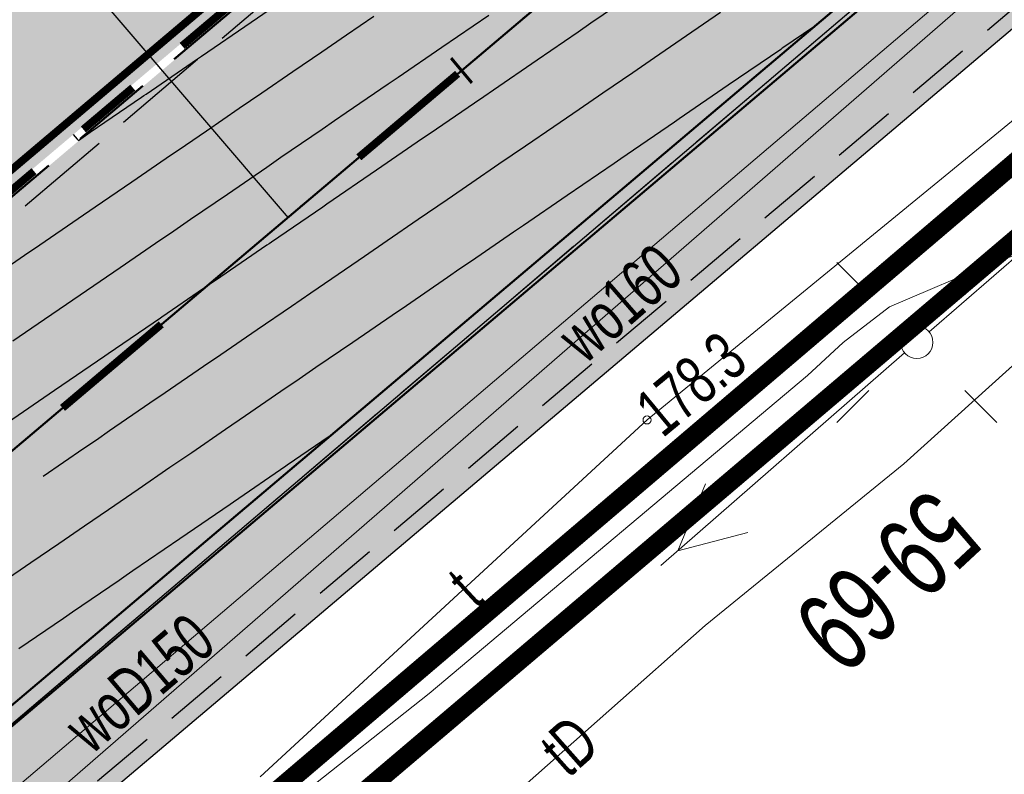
# Model space of a CAD drawing. Header units: metres. Extents: x 7429064 to 7431133, y 5709479 to 5714472.
# Tile 129 of 176: x 7429742 to 7429757, y 5710054 to 5710065. Entities that reach past the tile are written whole.
import ezdxf
from ezdxf.enums import TextEntityAlignment as Align

# ---------------------------------------------------------------- set-up
doc = ezdxf.new("R2010")
doc.units = ezdxf.units.M
for name, pattern in [('1', [0]), ('2_KTCR02', [1.5, 1, -0.5]), ('2_KTJZ01', [2, 1.5, -0.5]), ('2_KTKR01', [0]), ('3_14', [1, -1]), ('3_KTCR02', [1.5, 1, -0.5]), ('3_KTJZ01', [2, 1.5, -0.5]), ('3_KTKR01', [0]), ('4_SUPE_01', [0]), ('4_SUPT_01', [0]), ('4_SUPW_01', [0]), ('7_1', [0]), ('7_SUPE_01', [0]), ('7_SUPT_01', [0]), ('7_SUPW_01', [0]), ('CENTER2', [1.125, 0.75, -0.125, 0.125, -0.125]), ('DASHED', [19.05, 12.7, -6.35]), ('HIDDEN', [0.375, 0.25, -0.125])]:
    doc.linetypes.add(name, pattern=pattern)
for name, color, linetype in [('_1_Mapa', 7, 'Continuous'), ('_1_X-REFY', 7, 'Continuous'), ('C-DROGI-SYTUACJA-ETYKIETY', 7, 'Continuous'), ('C-TEREN', 7, 'Continuous'), ('D_1_LINIA_OPIS_ZJAZDY', 7, 'Continuous'), ('zzz.gaHSDomyslna', 7, 'Continuous')]:
    doc.layers.add(name, color=color, linetype=linetype)
doc.layers.add('_Brudnopis', color=22, linetype='Continuous', lineweight=50, plot=False)
for name, color, linetype, lineweight in [('_D_7_PAS DROGOWY-LINIA ROZGR TEREN INW', 222, 'HIDDEN', 50), ('_D_7_TEREN NIEZBEDNY DLA OB_BUD', 252, 'HIDDEN', 50), ('_D_8_Wymiary', 7, 'Continuous', 20), ('D_1_LINIA_KRAWĘŻNIK_BET_20_30 WYN 12 CM - III', 7, 'Continuous', 50), ('EADTD_T_0', 252, 'Continuous', 25), ('gaPoziome', 7, 'Continuous', 30), ('KRAWĘŻNIK BETONOWY 12_25 WYN 0 CM', 250, 'DASHED', 50), ('KTCR_L_1', 252, '2_KTCR02', 30), ('KTJZ_L_0', 252, '2_KTJZ01', 30), ('KTKR_L_0', 252, '2_KTKR01', 30), ('SUPE_L_3', 252, '4_SUPE_01', 18), ('SUPT_E_T_0', 252, 'Continuous', 15), ('SUPT_L_0', 252, '4_SUPT_01', 18), ('SUPW_E_T_0', 252, 'Continuous', 15), ('SUPW_L_0', 252, '4_SUPW_01', 18), ('SUSM_T_0', 252, 'Continuous', 18), ('SUSM_T_3', 252, 'Continuous', 18), ('SUTT_T_0', 252, 'Continuous', 18)]:
    doc.layers.add(name, color=color, linetype=linetype, lineweight=lineweight)
doc.layers.add('D_1_LINIA_OBRZEŻE_BET_6x30cm - III', color=24, linetype='Continuous', lineweight=30, transparency=0.3)
doc.layers.add('D_2_HECZ_CHODNIK_KOSTKA', color=7, linetype='Continuous', lineweight=0, true_color=0xf7f588, transparency=0.35)
doc.layers.add('D_2_HECZ_JEZDNIA KR3- NOWA KONSTRUKCJA', color=7, linetype='Continuous', lineweight=13, true_color=0x99e6ff, transparency=0.3)
doc.layers.add('DZIALKA_L_0', color=7, linetype='1', lineweight=40, true_color=0x008000)
doc.layers.add('HECZ DROGI ROWEROWE', color=7, linetype='Continuous', lineweight=13, true_color=0xff8a8a)

# ---------------------------------------------------------------- blocks, each defined once
blk = doc.blocks.new('7_SUSM04_01')
at = {"linetype": 'Continuous'}
blk.add_circle((0, 0), 0.25, dxfattribs=at)
blk = doc.blocks.new('7_SUSM01_01')
at = {"linetype": 'Continuous'}
for p, q in [((-0.742, 0.742), (-1.237, 1.237)), ((0.742, 0.742), (1.237, 1.237)), ((-0.742, -0.742), (-1.237, -1.237)), ((0.742, -0.742), (1.237, -1.237))]:
    blk.add_line(p, q, dxfattribs=at)
blk = doc.blocks.new('7_SUPS01_07')
at = {"linetype": 'Continuous'}
blk.add_circle((0, 0), 0.0625, dxfattribs=at)
blk = doc.blocks.new('X-ref_MDCP_Szara')
at = {"layer": 'DZIALKA_L_0', "linetype": '1'}
blk.add_line((7429668.8, 5709988.15), (7429832.91, 5710127.96), dxfattribs=at)
at = {"layer": 'KTCR_L_1', "linetype": '3_14'}
blk.add_line((7429760.82, 5710071.04), (7429737.95, 5710051.59), dxfattribs=at)
at = {"layer": 'KTCR_L_1', "linetype": '3_KTCR02'}
blk.add_line((7429761.9, 5710069.83), (7429738.93, 5710050.44), dxfattribs=at)
at = {"layer": 'KTJZ_L_0', "linetype": '3_KTJZ01'}
for p, q in [((7429734.06, 5710056.12), (7429756.74, 5710075.42)), ((7429760.82, 5710071.04), (7429737.95, 5710051.59))]:
    blk.add_line(p, q, dxfattribs=at)
at = {"layer": 'KTKR_L_0', "linetype": '3_KTKR01'}
blk.add_line((7429760.82, 5710071.04), (7429737.95, 5710051.59), dxfattribs=at)
at = {"layer": 'SUPE_L_3', "linetype": '7_SUPE_01'}
for p, q in [((7429755.649, 5710060.654), (7429759.429, 5710063.926)), ((7429756.68, 5710061.74), (7429757.78, 5710062.09)), ((7429755.04, 5710061.04), (7429756.68, 5710061.74)), ((7429754.32, 5710060.49), (7429755.04, 5710061.04)), ((7429753.77, 5710059.98), (7429754.32, 5710060.49)), ((7429751.504, 5710057.038), (7429755.272, 5710060.326)), ((7429747.92, 5710055.06), (7429753.77, 5710059.98)), ((7429751.768, 5710057.268), (7429752.193, 5710058.303)), ((7429751.768, 5710057.268), (7429752.85, 5710057.549)), ((7429743.36, 5710051.45), (7429747.92, 5710055.06))]:
    blk.add_line(p, q, dxfattribs=at)
at = {"layer": 'SUPT_L_0', "linetype": '7_SUPT_01'}
for p, q in [((7429751.29, 5710059.29), (7429758.01, 5710064.8)), ((7429758.18, 5710061.25), (7429755.26, 5710058.61)), ((7429745.31, 5710053.77), (7429751.29, 5710059.29)), ((7429755.26, 5710058.61), (7429752.19, 5710056.11)), ((7429752.19, 5710056.11), (7429747.58, 5710052.03))]:
    blk.add_line(p, q, dxfattribs=at)
at = {"layer": 'SUPW_L_0', "linetype": '7_SUPW_01'}
for p, q in [((7429732.87, 5710045.46), (7429791, 5710095.98)), ((7429782.65, 5710088.59), (7429746.521, 5710057.841)), ((7429746.521, 5710057.841), (7429725.657, 5710040.114))]:
    blk.add_line(p, q, dxfattribs=at)
at = {"layer": 'SUPW_L_0', "linetype": '7_1'}
for p, q in [((7429732.87, 5710045.46), (7429791, 5710095.98)), ((7429746.521, 5710057.841), (7429782.65, 5710088.59)), ((7429725.657, 5710040.114), (7429746.521, 5710057.841))]:
    blk.add_line(p, q, dxfattribs=at)
at = {"layer": 'SUSM_T_0'}
blk.add_blockref('7_SUSM01_01', (7429755.46, 5710060.49), dxfattribs=at)
at = {"layer": 'SUSM_T_3', "rotation": 172.5299946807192}
blk.add_blockref('7_SUSM04_01', (7429755.46, 5710060.49), dxfattribs=at)
at = {"layer": 'SUTT_T_0'}
blk.add_blockref('7_SUPS01_07', (7429751.29, 5710059.29), dxfattribs=at)
at = {"layer": 'EADTD_T_0', "width": 0.7}
blk.add_text('59-69', height=1.25, rotation=222.9862, dxfattribs=at).set_placement((7429754.582, 5710057.251), align=Align.CENTER)
at = {"layer": 'SUPT_E_T_0', "width": 0.7}
for s, rotation, p in [('t', 42.7094, (7429748.474, 5710056.691)), ('tD', 41.5099, (7429750.089, 5710054.251))]:
    blk.add_text(s, height=0.75, rotation=rotation, dxfattribs=at).set_placement(p, align=Align.MIDDLE)
at = {"layer": 'SUPW_E_T_0', "width": 0.7}
for s, rotation, p in [('wo160', 40.9935, (7429750.866, 5710061.1)), ('woD150', 40.3524, (7429743.439, 5710055.222))]:
    blk.add_text(s, height=0.75, rotation=rotation, dxfattribs=at).set_placement(p, align=Align.MIDDLE)
at = {"layer": 'SUTT_T_0', "width": 0.7}
blk.add_text('178.3', height=0.75, rotation=39.5722, dxfattribs=at).set_placement((7429751.29, 5710059.29), align=Align.MIDDLE_LEFT)
blk = doc.blocks.new('*U286')
at = {"layer": 'zzz.gaHSDomyslna', "color": 140}
for points in [[(59.416, 50.535, 0.12, 0.12, 0), (60.942, 51.826, 0.12, 0.12, 0)], [(54.835, 46.659, 0.12, 0.12, 0), (56.362, 47.951, 0.12, 0.12, 0)]]:
    blk.add_lwpolyline(points, format="xyseb", dxfattribs=at)
blk = doc.blocks.new('gaHSPos')
at = {"color": 0, "linetype": 'Continuous', "lineweight": 0}
blk.add_point((0, 0), dxfattribs=at)
blk = doc.blocks.new('*U248')
at = {"layer": 'zzz.gaHSDomyslna', "color": 140}
for points in [[(5.267, 4.613, 0.12, 0.12, 0), (-0.078, 0.092, 0.12, 0.12, 0)], [(4.658, 3.784, 0.12, 0.12, 0), (5.422, 4.43, 0.12, 0.12, 0)], [(3.131, 2.492, 0.12, 0.12, 0), (3.895, 3.138, 0.12, 0.12, 0)], [(1.604, 1.2, 0.12, 0.12, 0), (2.368, 1.846, 0.12, 0.12, 0)], [(0.078, -0.092, 0.12, 0.12, 0), (0.841, 0.554, 0.12, 0.12, 0)]]:
    blk.add_lwpolyline(points, format="xyseb", dxfattribs=at)
at = {"color": 140}
for p in [(5.344, 4.521), (0, 0)]:
    blk.add_blockref('gaHSPos', p, dxfattribs=at)
blk = doc.blocks.new('X-ref_SOR')
at = {"layer": 'gaPoziome'}
for name, p in [('*U286', (7429687.419, 5710012.817)), ('*U248', (7429740.972, 5710062.583))]:
    blk.add_blockref(name, p, dxfattribs=at)
blk = doc.blocks.new('x-ref_warstwice')
at = {"layer": 'C-TEREN', "color": 46, "linetype": 'Continuous', "lineweight": 30}
for p, q in [((7429752.424, 5710065.589, 179.3), (7429751.899, 5710065.229, 179.3)), ((7429751.899, 5710065.229, 179.3), (7429751.407, 5710064.892, 179.3)), ((7429751.407, 5710064.892, 179.3), (7429751.069, 5710064.66, 179.3)), ((7429751.069, 5710064.66, 179.3), (7429750.605, 5710064.343, 179.3)), ((7429750.605, 5710064.343, 179.3), (7429750.24, 5710064.092, 179.3)), ((7429750.24, 5710064.092, 179.3), (7429749.849, 5710063.825, 179.3)), ((7429749.849, 5710063.825, 179.3), (7429749.411, 5710063.524, 179.3)), ((7429749.411, 5710063.524, 179.3), (7429749.001, 5710063.244, 179.3)), ((7429749.001, 5710063.244, 179.3), (7429748.582, 5710062.956, 179.3)), ((7429748.582, 5710062.956, 179.3), (7429748.199, 5710062.694, 179.3)), ((7429748.199, 5710062.694, 179.3), (7429747.752, 5710062.388, 179.3)), ((7429747.752, 5710062.388, 179.3), (7429747.274, 5710062.06, 179.3)), ((7429747.274, 5710062.06, 179.3), (7429746.923, 5710061.82, 179.3)), ((7429746.923, 5710061.82, 179.3), (7429746.416, 5710061.472, 179.3)), ((7429746.416, 5710061.472, 179.3), (7429746.094, 5710061.252, 179.3)), ((7429746.094, 5710061.252, 179.3), (7429745.793, 5710061.046, 179.3)), ((7429745.793, 5710061.046, 179.3), (7429745.265, 5710060.684, 179.3)), ((7429745.265, 5710060.684, 179.3), (7429744.699, 5710060.296, 179.3)), ((7429744.699, 5710060.296, 179.3), (7429744.435, 5710060.116, 179.3)), ((7429744.435, 5710060.116, 179.3), (7429743.84, 5710059.708, 179.3)), ((7429743.84, 5710059.708, 179.3), (7429743.606, 5710059.548, 179.3)), ((7429743.606, 5710059.548, 179.3), (7429742.982, 5710059.12, 179.3)), ((7429742.982, 5710059.12, 179.3), (7429742.777, 5710058.979, 179.3)), ((7429742.777, 5710058.979, 179.3), (7429742.585, 5710058.848, 179.3)), ((7429742.585, 5710058.848, 179.3), (7429741.955, 5710058.417, 179.3))]:
    blk.add_line(p, q, dxfattribs=at)
at = {"layer": 'C-TEREN', "color": 42, "linetype": 'HIDDEN', "lineweight": 25, "ltscale": 10}
for points, elevation in [([(7429742.421, 5710063.704), (7429742.482, 5710063.633), (7429742.499, 5710063.613), (7429742.681, 5710063.738), (7429743.477, 5710064.283), (7429743.51, 5710064.306), (7429743.546, 5710064.33), (7429744.34, 5710064.874), (7429744.404, 5710064.918), (7429745.169, 5710065.442), (7429745.883, 5710065.931)], 179.22), ([(7429741.044, 5710061.41), (7429741.668, 5710061.838), (7429741.903, 5710061.998), (7429742.498, 5710062.406), (7429742.761, 5710062.586), (7429743.327, 5710062.974), (7429743.856, 5710063.336), (7429744.156, 5710063.542), (7429744.478, 5710063.763), (7429744.985, 5710064.11), (7429745.336, 5710064.351), (7429745.815, 5710064.678), (7429746.262, 5710064.985), (7429746.644, 5710065.246), (7429747.064, 5710065.534)], 179.24), ([(7429748.843, 5710065.547), (7429748.119, 5710065.051), (7429747.442, 5710064.587), (7429747.29, 5710064.483), (7429746.64, 5710064.038), (7429746.461, 5710063.915), (7429746.268, 5710063.783), (7429745.631, 5710063.347), (7429745.41, 5710063.195), (7429744.802, 5710062.779), (7429744.234, 5710062.39), (7429743.973, 5710062.211), (7429743.693, 5710062.019), (7429743.144, 5710061.643), (7429742.835, 5710061.431), (7429742.314, 5710061.074), (7429741.976, 5710060.843), (7429741.485, 5710060.506)], 179.26), ([(7429751.029, 5710065.839), (7429750.423, 5710065.424), (7429750.227, 5710065.289), (7429749.594, 5710064.856), (7429748.917, 5710064.392), (7429748.765, 5710064.288), (7429748.623, 5710064.19), (7429747.936, 5710063.72), (7429747.821, 5710063.641), (7429747.106, 5710063.151), (7429746.342, 5710062.628), (7429746.277, 5710062.583), (7429745.484, 5710062.04), (7429745.448, 5710062.015), (7429745.415, 5710061.993), (7429744.619, 5710061.447), (7429744.436, 5710061.322), (7429743.789, 5710060.879), (7429743.767, 5710060.864), (7429742.96, 5710060.311), (7429742.908, 5710060.275), (7429742.131, 5710059.743), (7429741.405, 5710059.245)], 179.28), ([(7429753.867, 5710065.371), (7429753.39, 5710065.044), (7429753.374, 5710065.033), (7429753.356, 5710065.021), (7429752.544, 5710064.465), (7429751.786, 5710063.945), (7429751.715, 5710063.897), (7429750.984, 5710063.396), (7429750.886, 5710063.329), (7429750.781, 5710063.257), (7429750.057, 5710062.761), (7429749.38, 5710062.297), (7429749.227, 5710062.193), (7429748.578, 5710061.748), (7429748.398, 5710061.625), (7429748.206, 5710061.493), (7429747.569, 5710061.057), (7429747.348, 5710060.905), (7429746.74, 5710060.488), (7429746.172, 5710060.099), (7429745.91, 5710059.92), (7429745.631, 5710059.729), (7429745.081, 5710059.352), (7429744.772, 5710059.141), (7429744.252, 5710058.784), (7429743.914, 5710058.553), (7429743.423, 5710058.216), (7429742.964, 5710057.902), (7429742.593, 5710057.648), (7429742.197, 5710057.376), (7429741.764, 5710057.08), (7429741.339, 5710056.788)], 179.32), ([(7429746.374, 5710059.032), (7429745.727, 5710058.589), (7429745.704, 5710058.573), (7429744.898, 5710058.021), (7429744.846, 5710057.985), (7429744.069, 5710057.453), (7429743.342, 5710056.955), (7429743.239, 5710056.884), (7429743.129, 5710056.809), (7429742.41, 5710056.316), (7429742.271, 5710056.221), (7429741.581, 5710055.748)], 179.34)]:
    blk.add_lwpolyline(points, dxfattribs=dict(at, elevation=elevation))
blk = doc.blocks.new('AeccTickLine')
at = {"color": 0, "linetype": 'ByBlock', "lineweight": -2}
blk.add_line((0, 1), (0, -1), dxfattribs=at)
blk = doc.blocks.new('OŚ_Dąbrowskiego_1')
at = {"layer": '_D_8_Wymiary', "color": 1, "linetype": 'CENTER2', "lineweight": 35, "flags": 128}
blk.add_lwpolyline([(7429230.998, 5709660.664), (7429273.145, 5709676.622, 0.085629), (7429337.582, 5709714.618), (7429502.301, 5709854.381), (7429714.669, 5710036.139), (7429868.111, 5710165.952)], format="xyb", dxfattribs=at)
at = {"layer": 'C-DROGI-SYTUACJA-ETYKIETY', "color": 7, "linetype": 'Continuous', "lineweight": 60, "xscale": 0.25, "yscale": 0.25, "zscale": 0.25, "rotation": 40.23149243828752}
blk.add_blockref('AeccTickLine', (7429748.421, 5710064.694), dxfattribs=at)

msp = doc.modelspace()

# ---------------------------------------------------------------- hatches: boundary and pattern name
at = {"layer": 'D_2_HECZ_CHODNIK_KOSTKA', "transparency": 33554585}
h = msp.add_hatch(color=256, dxfattribs=at)
h.dxf.hatch_style = 1
h.paths.add_polyline_path([(7429638.934, 5709954.087), (7429640.777, 5709951.999), (7429638.441, 5709949.938), (7429636.626, 5709951.994)], flags=16)
edge = h.paths.add_edge_path(flags=16)
edge.add_arc((7429654.582, 5709963.368), 1.5, 0, 360)
h.paths.add_polyline_path([(7429662.693, 5709978.696), (7429660.193, 5709981.617), (7429660.302, 5709983.027), (7429663.87, 5709986.081), (7429664.797, 5709985.745), (7429665.85, 5709979.514), (7429664.189, 5709978.469)], flags=16)
edge = h.paths.add_edge_path(flags=16)
edge.add_arc((7429638.601, 5709947.846), 0.045, 131.8272, 219.3849)
edge.add_line((7429638.566, 5709947.817), (7429636.832, 5709946.394))
edge.add_line((7429636.832, 5709946.394), (7429635.391, 5709947.983))
edge.add_line((7429635.391, 5709947.983), (7429637.179, 5709949.435))
edge.add_line((7429637.179, 5709949.435), (7429638.571, 5709947.879))
edge = h.paths.add_edge_path(flags=16)
edge.add_arc((7429645.82, 5709955.199), 1.5, 0, 180)
edge.add_arc((7429645.82, 5709955.199), 1.5, 180, 360)
edge = h.paths.add_edge_path()
edge.add_line((7429712.034, 5710029.935), (7429658.242, 5709983.896))
edge.add_arc((7429659.833, 5709982.472), 2.136, 138.1636, 217.4167)
edge.add_line((7429658.137, 5709981.174), (7429662.461, 5709976.122))
edge.add_line((7429662.461, 5709976.122), (7429648.558, 5709964.222))
edge.add_line((7429648.558, 5709964.222), (7429646.835, 5709966.236))
edge.add_line((7429646.835, 5709966.236), (7429635.022, 5709956.126))
edge.add_arc((7429638.273, 5709952.327), 5, 130.559, 179.1421)
edge.add_line((7429633.274, 5709952.402), (7429636.193, 5709940.012))
edge.add_line((7429636.193, 5709940.012), (7429636.937, 5709940.297))
edge.add_line((7429636.937, 5709940.297), (7429638.161, 5709941.514))
edge.add_line((7429638.161, 5709941.514), (7429636.84, 5709943.07))
edge.add_line((7429636.84, 5709943.07), (7429641.44, 5709947.06))
edge.add_line((7429641.44, 5709947.06), (7429642.8, 5709945.53))
edge.add_line((7429642.8, 5709945.53), (7429644.87, 5709947.34))
edge.add_line((7429644.87, 5709947.34), (7429643.5, 5709948.96))
edge.add_line((7429643.5, 5709948.96), (7429652.14, 5709956.36))
edge.add_line((7429652.14, 5709956.36), (7429658.31, 5709961.76))
edge.add_line((7429658.31, 5709961.76), (7429659.652, 5709960.219))
edge.add_line((7429659.652, 5709960.219), (7429660.67, 5709961.16))
edge.add_line((7429660.67, 5709961.16), (7429659.38, 5709962.66))
edge.add_line((7429659.38, 5709962.66), (7429662.38, 5709965.27))
edge.add_line((7429662.38, 5709965.27), (7429663.721, 5709963.735))
edge.add_line((7429663.721, 5709963.735), (7429664.65, 5709964.56))
edge.add_line((7429664.65, 5709964.56), (7429661.84, 5709967.78))
edge.add_line((7429661.84, 5709967.78), (7429666.72, 5709971.95))
edge.add_line((7429666.72, 5709971.95), (7429664.152, 5709974.98))
edge.add_line((7429664.152, 5709974.98), (7429668.661, 5709978.913))
edge.add_line((7429668.661, 5709978.913), (7429667.19, 5709980.588))
edge.add_line((7429667.19, 5709980.588), (7429666.126, 5709986.882))
edge.add_line((7429666.126, 5709986.882), (7429666.719, 5709988.519))
edge.add_line((7429666.719, 5709988.519), (7429714.477, 5710029.393))
edge.add_line((7429714.477, 5710029.393), (7429714.151, 5710029.773))
edge.add_line((7429714.151, 5710029.773), (7429712.034, 5710029.935))
edge = h.paths.add_edge_path()
edge.add_line((7429827.678, 5710127.816), (7429718.119, 5710035.128))
edge.add_line((7429718.119, 5710035.128), (7429717.952, 5710033.022))
edge.add_line((7429717.952, 5710033.022), (7429718.278, 5710032.643))
edge.add_line((7429718.278, 5710032.643), (7429831.149, 5710128.133))
edge.add_arc((7429829.636, 5710125.542), 3, 59.7039, 130.7355)
at = {"layer": 'D_2_HECZ_JEZDNIA KR3- NOWA KONSTRUKCJA'}
h = msp.add_hatch(color=256, dxfattribs=at)
h.dxf.hatch_style = 1
edge = h.paths.add_edge_path()
edge.add_arc((7429610.557, 5709990.469), 30, 310.559, 314.2935)
edge.add_arc((7429610.557, 5709990.469), 30, 314.2935, 325.3941)
edge.add_line((7429635.249, 5709973.431), (7429635.899, 5709972.672))
edge.add_line((7429635.899, 5709972.672), (7429667.702, 5709999.89))
edge.add_line((7429667.702, 5709999.89), (7429675.246, 5710006.347))
edge.add_line((7429675.246, 5710006.347), (7429712.724, 5710038.423))
edge.add_line((7429712.724, 5710038.423), (7429823.828, 5710132.378))
edge.add_line((7429823.828, 5710132.378), (7429834.316, 5710141.377))
edge.add_line((7429834.316, 5710141.377), (7429846.156, 5710151.524))
edge.add_line((7429846.156, 5710151.524), (7429850.099, 5710146.734))
edge.add_line((7429850.099, 5710146.734), (7429838.187, 5710136.85))
edge.add_line((7429838.187, 5710136.85), (7429827.698, 5710127.833))
edge.add_line((7429827.698, 5710127.833), (7429716.613, 5710033.854))
edge.add_line((7429716.613, 5710033.854), (7429633.474, 5709962.699))
edge.add_arc((7429636.726, 5709958.9), 5, 130.559, 193.2571)
edge.add_line((7429631.859, 5709957.753), (7429636.051, 5709939.958))
edge.add_line((7429636.051, 5709939.958), (7429630.653, 5709938.888))
edge.add_line((7429630.653, 5709938.888), (7429629.491, 5709943.821))
edge.add_arc((7429623.651, 5709942.445), 6, 13.2571, 130.559)
edge.add_line((7429619.749, 5709947.003), (7429619.729, 5709946.986))
edge.add_line((7429619.729, 5709946.986), (7429617.779, 5709949.265))
edge.add_line((7429617.779, 5709949.265), (7429606.383, 5709939.512))
edge.add_line((7429606.383, 5709939.512), (7429594.274, 5709929.149))
edge.add_line((7429594.274, 5709929.149), (7429594.825, 5709928.314))
edge.add_line((7429594.825, 5709928.314), (7429589.708, 5709924.935))
edge.add_arc((7429606.237, 5709899.9), 30, 123.434, 130.559)
edge.add_line((7429586.73, 5709922.692), (7429529.23, 5709873.48))
edge.add_line((7429529.23, 5709873.48), (7429502.179, 5709850.343))
edge.add_line((7429502.179, 5709850.343), (7429339.523, 5709712.33))
edge.add_arc((7429194.822, 5709882.942), 223.711, 294.66533, 310.3021, ccw=False)
edge.add_arc((7429190.304, 5709894.737), 236.317, 290.79615, 294.46753, ccw=False)
edge.add_line((7429274.207, 5709673.816), (7429245.41, 5709663.13))
edge.add_line((7429245.41, 5709663.13), (7429242.106, 5709661.907))
edge.add_line((7429242.106, 5709661.907), (7429240.354, 5709666.717))
edge.add_line((7429240.354, 5709666.717), (7429244.254, 5709668.201))
edge.add_line((7429244.254, 5709668.201), (7429272.082, 5709679.428))
edge.add_arc((7429195.246, 5709882.369), 217, 290.73736, 310.31443)
edge.add_line((7429335.641, 5709716.905), (7429500.355, 5709856.664))
edge.add_line((7429500.355, 5709856.664), (7429629.269, 5709966.997))
edge.add_line((7429629.269, 5709966.997), (7429630.064, 5709967.677))
at = {"layer": 'HECZ DROGI ROWEROWE'}
h = msp.add_hatch(color=256, dxfattribs=at)
h.dxf.hatch_style = 1
edge = h.paths.add_edge_path()
edge.add_arc((7429796.82, 5710136.433), 20.404, 308.0322, 334.2528)
edge.add_arc((7429835.93, 5710116.897), 23.318, 143.7897, 152.7624, ccw=False)
edge.add_arc((7429839.325, 5710112.767), 28.527, 132.1511, 141.1238, ccw=False)
edge.add_line((7429820.181, 5710133.917), (7429834.124, 5710145.713))
edge.add_arc((7429837.354, 5710141.896), 5, 102.0154, 130.2315, ccw=False)
edge.add_line((7429836.313, 5710146.786), (7429842.063, 5710148.01))
edge.add_line((7429842.063, 5710148.01), (7429845.234, 5710150.73))
edge.add_line((7429845.234, 5710150.73), (7429843.045, 5710150.264))
edge.add_arc((7429842.629, 5710152.22), 2, 169.0596, 282.0154, ccw=False)
edge.add_line((7429840.665, 5710152.6), (7429846.908, 5710184.895))
edge.add_arc((7429848.38, 5710184.61), 1.5, 109.3988, 169.0596, ccw=False)
edge.add_line((7429847.882, 5710186.025), (7429848.854, 5710186.367))
edge.add_line((7429848.854, 5710186.367), (7429847.265, 5710191.424))
edge.add_line((7429847.265, 5710191.424), (7429846.903, 5710192.479))
edge.add_line((7429846.903, 5710192.479), (7429845.675, 5710198.449))
edge.add_arc((7429825.958, 5710195.082), 20.002, -10.9391, 9.6882, ccw=False)
edge.add_line((7429845.597, 5710191.287), (7429839.403, 5710159.242))
edge.add_arc((7429819.766, 5710163.038), 20, 310.2315, 349.0596, ccw=False)
edge.add_line((7429832.684, 5710147.769), (7429817.64, 5710135.042))
edge.add_arc((7429832.495, 5710117.483), 23, 130.2315, 151.7604)
edge.add_arc((7429794.613, 5710137.829), 20, 310.2315, 331.7604, ccw=False)
edge.add_line((7429807.531, 5710122.56), (7429710.78, 5710040.708))
edge.add_line((7429710.78, 5710040.708), (7429674.341, 5710009.522))
edge.add_arc((7429663.288, 5710022.437), 17, 303.434, 310.559, ccw=False)
edge.add_line((7429672.654, 5710008.25), (7429665.175, 5710003.312))
edge.add_arc((7429654.155, 5710020.002), 20, 287.2523, 303.434, ccw=False)
edge.add_line((7429660.087, 5710000.902), (7429655.396, 5709999.445))
edge.add_arc((7429662.069, 5709977.958), 22.5, 107.2523, 130.559)
edge.add_line((7429647.439, 5709995.052), (7429638.424, 5709987.337))
edge.add_arc((7429653.054, 5709970.242), 22.5, 130.559, 144.5953)
edge.add_line((7429634.715, 5709983.278), (7429621.962, 5709965.306))
edge.add_arc((7429606.364, 5709977.009), 19.5, 310.559, 323.1201, ccw=False)
edge.add_line((7429619.043, 5709962.194), (7429498.409, 5709858.948))
edge.add_line((7429498.409, 5709858.948), (7429409.747, 5709783.718))
edge.add_line((7429409.747, 5709783.718), (7429333.7, 5709719.193))
edge.add_arc((7429195.246, 5709882.369), 214, 294.99294, 310.31443, ccw=False)
edge.add_line((7429285.662, 5709688.408), (7429286.787, 5709685.755))
edge.add_arc((7429195.216, 5709882.43), 216.948, 294.96649, 310.31053)
edge.add_line((7429335.566, 5709716.997), (7429500.277, 5709856.756))
edge.add_line((7429500.277, 5709856.756), (7429621.38, 5709960.403))
edge.add_line((7429621.38, 5709960.403), (7429627.625, 5709965.748))
edge.add_line((7429627.625, 5709965.748), (7429629.904, 5709967.698))
edge.add_line((7429629.904, 5709967.698), (7429629.179, 5709968.529))
edge.add_arc((7429630.687, 5709969.843), 2, 144.5953, 221.0823, ccw=False)
edge.add_line((7429629.056, 5709971.002), (7429636.752, 5709981.829))
edge.add_arc((7429653.054, 5709970.242), 20, 130.559, 144.5953, ccw=False)
edge.add_line((7429640.049, 5709985.437), (7429649.631, 5709993.62))
edge.add_arc((7429662.069, 5709977.958), 20, 107.2523, 128.4533, ccw=False)
edge.add_line((7429656.137, 5709997.058), (7429665.185, 5709999.868))
edge.add_line((7429665.185, 5709999.868), (7429673.721, 5710005.504))
edge.add_arc((7429657.258, 5710030.439), 29.88, 303.434, 310.559)
edge.add_line((7429676.687, 5710007.738), (7429712.64, 5710038.509))
edge.add_line((7429712.64, 5710038.509), (7429809.391, 5710120.361))
edge.add_line((7429809.391, 5710120.361), (7429809.391, 5710120.361))

# ---------------------------------------------------------------- linework, layer by layer
at = {"layer": '_Brudnopis', "flags": 128}
msp.add_lwpolyline([(7429230.998, 5709660.664), (7429273.145, 5709676.622, 0.085605), (7429337.585, 5709714.618), (7429368.823, 5709741.125), (7429502.301, 5709854.381), (7429714.669, 5710036.139), (7429868.111, 5710165.952)], format="xyb", dxfattribs=at)
msp.add_lwpolyline([(7429504.409, 5709851.907), (7429716.775, 5710033.663), (7429870.21, 5710163.471)], dxfattribs=at)
at = {"layer": '_D_7_PAS DROGOWY-LINIA ROZGR TEREN INW', "ltscale": 10, "const_width": 0.3, "flags": 128}
msp.add_lwpolyline([(7429668.8, 5709988.15), (7429832.91, 5710127.96)], dxfattribs=at)
at = {"layer": '_D_7_TEREN NIEZBEDNY DLA OB_BUD', "ltscale": 10, "const_width": 0.3, "flags": 128}
msp.add_lwpolyline([(7429838.642, 5710133.498), (7429838.163, 5710130.983), (7429669.785, 5709988.07), (7429674.221, 5709982.833), (7429665.132, 5709974.906), (7429667.705, 5709971.871), (7429662.832, 5709967.707), (7429665.637, 5709964.494), (7429637.109, 5709939.516), (7429616.438, 5709933.991), (7429410.711, 5709758.425), (7429398.46, 5709756.965), (7429363.725, 5709727.377), (7429364.497, 5709726.485), (7429330.157, 5709696.304), (7429317.553, 5709687.475), (7429303.139, 5709679.24), (7429296.402, 5709677.454), (7429295.854, 5709678.755), (7429285.213, 5709675.171), (7429285.468, 5709665.629), (7429278.469, 5709665.47), (7429278.347, 5709670.061), (7429254.481, 5709660.887), (7429229.937, 5709651.368), (7429224.487, 5709665.833), (7429244.657, 5709675.131), (7429249.847, 5709679.192), (7429269.079, 5709686.95), (7429282.549, 5709692.752), (7429296.468, 5709699.803), (7429307.464, 5709706.348), (7429318.986, 5709714.248), (7429330.313, 5709723.204), (7429495.004, 5709862.943), (7429615.273, 5709965.877), (7429632.42, 5709989.108), (7429648.373, 5710002.762), (7429661.377, 5710006.8), (7429669.911, 5710012.64), (7429707.476, 5710044.593), (7429834.508, 5710152.316), (7429838.121, 5710158.939), (7429844.755, 5710193.28), (7429843.741, 5710206.48), (7429852.314, 5710203.598), (7429849.368, 5710188.375), (7429850.227, 5710185.684), (7429848.746, 5710185.163), (7429846.827, 5710175.247), (7429842.58, 5710153.283), (7429856.534, 5710164.104), (7429864.199, 5710154.59)], close=True, dxfattribs=at)
at = {"layer": 'D_1_LINIA_KRAWĘŻNIK_BET_20_30 WYN 12 CM - III', "flags": 128}
msp.add_lwpolyline([(7429831.149, 5710128.133, 0.317837), (7429827.698, 5710127.833), (7429718.119, 5710035.128)], format="xyb", dxfattribs=at)
at = {"layer": 'D_1_LINIA_OBRZEŻE_BET_6x30cm - III', "flags": 128}
msp.add_lwpolyline([(7429718.278, 5710032.643), (7429831.149, 5710128.133)], dxfattribs=at)
at = {"layer": 'D_1_LINIA_OPIS_ZJAZDY', "color": 7, "linetype": 'Continuous', "lineweight": -3}
msp.add_lwpolyline([(7429728.427, 5710082.632), (7429745.742, 5710062.416)], dxfattribs=at)
at = {"layer": 'KRAWĘŻNIK BETONOWY 12_25 WYN 0 CM', "ltscale": 0.1, "flags": 128}
msp.add_lwpolyline([(7429837.411, 5710147.02), (7429836.313, 5710146.786, 0.123742), (7429834.124, 5710145.713), (7429820.181, 5710133.917, 0.101916), (7429815.198, 5710127.569, -0.101916), (7429809.468, 5710120.269), (7429736.706, 5710058.712)], format="xyb", dxfattribs=at)

# ---------------------------------------------------------------- block references
at = {"layer": '_1_Mapa'}
msp.add_blockref('X-ref_MDCP_Szara', (0, 0), dxfattribs=at)
at = {"layer": '_1_X-REFY'}
for name in ['X-ref_SOR', 'OŚ_Dąbrowskiego_1', 'x-ref_warstwice']:
    msp.add_blockref(name, (0, 0), dxfattribs=at)

doc.saveas('drawing.dxf')
